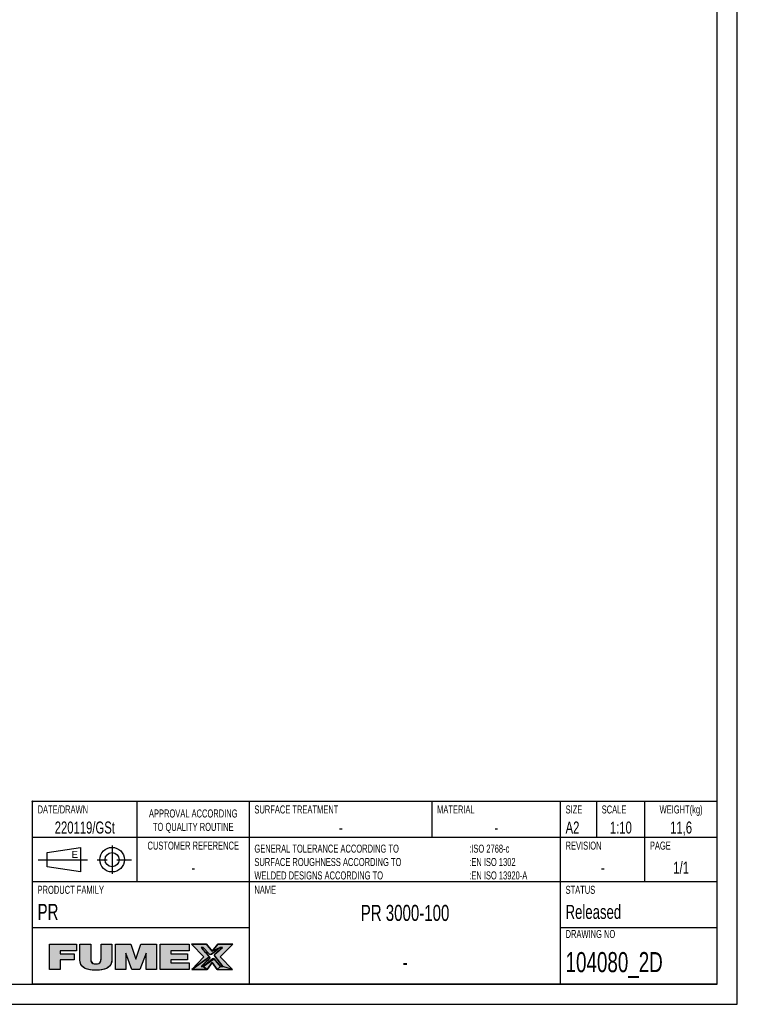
# Model space of a CAD drawing. Extents: x 0 to 594, y 0 to 420.
# Tile 17 of 29: x 415 to 594, y 0 to 245. Entities that reach past the tile are written whole.
import ezdxf

# ---------------------------------------------------------------- set-up
doc = ezdxf.new("R2010")
doc.units = 0
doc.header["$LTSCALE"] = 32.67
doc.linetypes.add('CENTER', pattern=[0.6, 0.375, -0.075, 0.075, -0.075])
doc.layers.get('0').update_dxf_attribs({"linetype": 'CONTINUOUS'})
doc.layers.add('104080_2D_DXF_CONTINUOUS_L', color=7, linetype='CONTINUOUS')
doc.layers.add('104080_2D_DXF_FORMAT', color=7, linetype='CONTINUOUS')
doc.styles.add('TEXTSTYLE_2', font='txt', dxfattribs={"width": 0.7})
doc.styles.add('TEXTSTYLE_6', font='txt')

# ---------------------------------------------------------------- blocks, each defined once
blk = doc.blocks.new('FUMEX_LOGO_NEW_BL1', base_point=(445.5, 12))
at = {"layer": '104080_2D_DXF_CONTINUOUS_L', "linetype": 'CONTINUOUS'}
for points in [[(422.68, 14.93), (429.44, 14.93), (429.44, 13.33), (425.38, 13.33), (425.38, 12.56), (428.86, 12.56), (428.86, 11.07), (425.38, 11.07), (425.38, 8.69), (422.68, 8.69)], [(438.23, 14.93), (438.23, 11.06), (438.19, 10.57), (438.08, 10.15), (437.9, 9.79), (437.65, 9.46), (437.33, 9.19), (436.92, 8.95), (436.41, 8.76), (435.77, 8.61), (434.99, 8.52), (434.25, 8.5), (433.5, 8.52), (432.73, 8.61), (432.09, 8.76), (431.58, 8.95), (431.17, 9.19), (430.84, 9.47), (430.59, 9.79), (430.41, 10.16), (430.3, 10.58), (430.26, 11.06), (430.26, 14.93), (432.96, 14.93), (432.96, 11.49), (432.96, 11.12), (433.02, 10.79), (433.12, 10.54), (433.27, 10.34), (433.51, 10.19), (433.83, 10.09), (434.26, 10.06), (434.69, 10.09), (435, 10.19), (435.23, 10.34), (435.38, 10.54), (435.48, 10.79), (435.53, 11.13), (435.54, 11.49), (435.54, 14.93)], [(439.14, 14.93), (442.97, 14.93), (444.22, 11.26), (444.24, 11.26), (445.49, 14.93), (449.32, 14.93), (449.32, 8.69), (446.77, 8.69), (446.77, 12.7), (446.75, 12.7), (445.23, 8.69), (443.23, 8.69), (441.71, 12.7), (441.68, 12.7), (441.68, 8.69), (439.14, 8.69)], [(450.23, 14.93), (457.46, 14.93), (457.46, 13.33), (452.92, 13.33), (452.92, 12.56), (457.04, 12.56), (457.04, 11.07), (452.92, 11.07), (452.92, 10.29), (457.46, 10.29), (457.46, 8.69), (450.23, 8.69)], [(460.44, 14.17), (462.56, 11.81), (458.12, 8.69), (461.18, 11.81), (458.1, 14.93), (461.8, 14.93), (463.21, 13.23), (465.19, 14.17), (463.07, 12.47), (462.94, 12.41), (462.87, 12.4), (462.72, 12.42), (462.59, 12.49), (460.94, 14.17)], [(468.32, 14.93), (465.24, 11.81), (468.3, 8.69), (465.86, 9.45), (463.87, 11.98), (463.87, 11.98), (463.8, 12.1), (463.78, 12.23), (463.81, 12.33), (463.89, 12.45), (465.8, 14.17), (465.19, 14.17), (463.21, 13.23), (464.62, 14.93)], [(460.94, 9.45), (461.95, 8.69), (458.12, 8.69), (462.56, 11.81), (462.63, 11.69), (462.64, 11.55), (462.62, 11.45), (462.53, 11.34), (460.45, 9.45)], [(463.48, 11.4), (463.63, 11.38), (463.75, 11.3), (460.94, 9.45), (463.28, 11.33), (463.41, 11.39)], [(463.21, 10.4), (461.95, 8.69), (460.94, 9.45), (463.75, 11.3), (465.33, 9.45), (464.47, 8.69)]]:
    blk.add_hatch(color=2, dxfattribs=at).paths.add_polyline_path(points)
at = {"layer": '104080_2D_DXF_CONTINUOUS_L', "color": 2, "linetype": 'CONTINUOUS'}
for p, q in [((422.68, 8.69), (422.68, 14.93)), ((422.68, 14.93), (429.44, 14.93)), ((429.44, 14.93), (429.44, 13.33)), ((439.14, 8.69), (439.14, 14.93)), ((439.14, 14.93), (442.97, 14.93)), ((442.97, 14.93), (444.22, 11.26)), ((444.24, 11.26), (445.49, 14.93)), ((445.49, 14.93), (449.32, 14.93)), ((449.32, 14.93), (449.32, 8.69)), ((450.23, 8.69), (450.23, 14.93)), ((450.23, 14.93), (457.46, 14.93)), ((457.46, 14.93), (457.46, 13.33)), ((461.8, 14.93), (458.1, 14.93)), ((458.1, 14.93), (461.18, 11.81)), ((463.21, 13.23), (461.8, 14.93)), ((464.62, 14.93), (463.21, 13.23)), ((468.32, 14.93), (464.62, 14.93)), ((465.24, 11.81), (468.32, 14.93)), ((429.44, 13.33), (425.38, 13.33)), ((425.38, 13.33), (425.38, 12.56)), ((425.38, 12.56), (428.86, 12.56)), ((428.86, 12.56), (428.86, 11.07)), ((441.71, 12.7), (441.68, 12.7)), ((441.68, 12.7), (441.68, 8.69)), ((443.23, 8.69), (441.71, 12.7)), ((446.75, 12.7), (445.23, 8.69)), ((446.77, 12.7), (446.75, 12.7)), ((446.77, 8.69), (446.77, 12.7)), ((457.46, 13.33), (452.92, 13.33)), ((452.92, 13.33), (452.92, 12.56)), ((452.92, 12.56), (457.04, 12.56)), ((457.04, 12.56), (457.04, 11.07)), ((428.86, 11.07), (425.38, 11.07)), ((425.38, 11.07), (425.38, 8.69)), ((444.22, 11.26), (444.24, 11.26)), ((457.04, 11.07), (452.92, 11.07)), ((452.92, 11.07), (452.92, 10.29)), ((452.92, 10.29), (457.46, 10.29)), ((457.46, 10.29), (457.46, 8.69)), ((461.18, 11.81), (458.12, 8.69)), ((461.95, 8.69), (463.21, 10.4)), ((463.21, 10.4), (464.47, 8.69)), ((468.3, 8.69), (465.24, 11.81)), ((425.38, 8.69), (422.68, 8.69)), ((441.68, 8.69), (439.14, 8.69)), ((445.23, 8.69), (443.23, 8.69)), ((449.32, 8.69), (446.77, 8.69)), ((457.46, 8.69), (450.23, 8.69)), ((458.12, 8.69), (461.95, 8.69)), ((464.47, 8.69), (468.3, 8.69))]:
    blk.add_line(p, q, dxfattribs=at)
for points in [[(422.68, 14.93), (429.44, 14.93), (429.44, 13.33), (425.38, 13.33), (425.38, 12.56), (428.86, 12.56), (428.86, 11.07), (425.38, 11.07), (425.38, 8.69), (422.68, 8.69), (422.68, 14.93)], [(438.23, 14.93), (438.23, 11.06), (438.19, 10.57), (438.08, 10.15), (437.9, 9.79), (437.65, 9.46), (437.33, 9.19), (436.92, 8.95), (436.41, 8.76), (435.77, 8.61), (434.99, 8.52), (434.25, 8.5), (433.5, 8.52), (432.73, 8.61), (432.09, 8.76), (431.58, 8.95), (431.17, 9.19), (430.84, 9.47), (430.59, 9.79), (430.41, 10.16), (430.3, 10.58), (430.26, 11.06), (430.26, 14.93), (432.96, 14.93), (432.96, 11.49), (432.96, 11.12), (433.02, 10.79), (433.12, 10.54), (433.27, 10.34), (433.51, 10.19), (433.83, 10.09), (434.26, 10.06), (434.69, 10.09), (435, 10.19), (435.23, 10.34), (435.38, 10.54), (435.48, 10.79), (435.53, 11.13), (435.54, 11.49), (435.54, 14.93), (438.23, 14.93)], [(439.14, 14.93), (442.97, 14.93), (444.22, 11.26), (444.24, 11.26), (445.49, 14.93), (449.32, 14.93), (449.32, 8.69), (446.77, 8.69), (446.77, 12.7), (446.75, 12.7), (445.23, 8.69), (443.23, 8.69), (441.71, 12.7), (441.68, 12.7), (441.68, 8.69), (439.14, 8.69), (439.14, 14.93)], [(450.23, 14.93), (457.46, 14.93), (457.46, 13.33), (452.92, 13.33), (452.92, 12.56), (457.04, 12.56), (457.04, 11.07), (452.92, 11.07), (452.92, 10.29), (457.46, 10.29), (457.46, 8.69), (450.23, 8.69), (450.23, 14.93)], [(460.44, 14.17), (462.56, 11.81), (458.12, 8.69), (461.18, 11.81), (458.1, 14.93), (461.8, 14.93), (463.21, 13.23), (465.19, 14.17), (463.07, 12.47), (462.94, 12.41), (462.87, 12.4), (462.72, 12.42), (462.59, 12.49), (460.94, 14.17), (460.44, 14.17)], [(468.32, 14.93), (465.24, 11.81), (468.3, 8.69), (465.86, 9.45), (463.87, 11.98), (463.87, 11.98), (463.8, 12.1), (463.78, 12.23), (463.81, 12.33), (463.89, 12.45), (465.8, 14.17), (465.19, 14.17), (463.21, 13.23), (464.62, 14.93), (468.32, 14.93)], [(460.94, 9.45), (461.95, 8.69), (458.12, 8.69), (462.56, 11.81), (462.63, 11.69), (462.64, 11.55), (462.62, 11.45), (462.53, 11.34), (460.45, 9.45), (460.94, 9.45)], [(463.48, 11.4), (463.63, 11.38), (463.75, 11.3), (460.94, 9.45), (463.28, 11.33), (463.41, 11.39), (463.48, 11.4)], [(463.21, 10.4), (461.95, 8.69), (460.94, 9.45), (463.75, 11.3), (465.33, 9.45), (464.47, 8.69), (463.21, 10.4)]]:
    blk.add_lwpolyline(points, dxfattribs=at)
for points, knots in [([(438.23, 14.93), (437.33, 14.93), (436.43, 14.93), (435.54, 14.93), (435.54, 13.8), (435.54, 12.62), (435.54, 11.49), (435.54, 10.85), (435.54, 10.06), (434.26, 10.06), (432.96, 10.06), (432.96, 10.85), (432.96, 11.49), (432.96, 12.62), (432.96, 13.8), (432.96, 14.93), (432.06, 14.93), (431.16, 14.93), (430.26, 14.93), (430.26, 13.66), (430.26, 12.34), (430.26, 11.06), (430.26, 9.33), (431.58, 8.5), (434.25, 8.5), (436.92, 8.5), (438.23, 9.33), (438.23, 11.06), (438.23, 12.34), (438.23, 13.66), (438.23, 14.93)], [0, 0, 0, 0, 1, 1, 1, 2, 2, 2, 3, 3, 3, 4, 4, 4, 5, 5, 5, 6, 6, 6, 7, 7, 7, 8, 8, 8, 9, 9, 9, 10, 10, 10, 10]), ([(465.86, 9.45), (465.86, 9.45), (465.33, 9.45), (465.33, 9.45), (465.33, 9.45), (463.75, 11.3), (463.75, 11.3), (463.62, 11.42), (463.42, 11.43), (463.28, 11.33), (463.28, 11.33), (460.94, 9.45), (460.94, 9.45), (460.94, 9.45), (460.45, 9.45), (460.45, 9.45), (461.15, 10.08), (461.84, 10.71), (462.53, 11.34), (462.67, 11.47), (462.68, 11.67), (462.56, 11.81), (461.85, 12.6), (461.15, 13.38), (460.44, 14.17), (460.44, 14.17), (460.94, 14.17), (460.94, 14.17), (460.94, 14.17), (462.59, 12.49), (462.59, 12.49), (462.72, 12.38), (462.93, 12.37), (463.07, 12.47), (463.07, 12.47), (465.19, 14.17), (465.19, 14.17), (465.19, 14.17), (465.8, 14.17), (465.8, 14.17), (465.16, 13.6), (464.53, 13.02), (463.89, 12.45), (463.75, 12.32), (463.74, 12.12), (463.87, 11.98), (463.87, 11.98), (463.87, 11.98), (463.87, 11.98), (463.87, 11.98), (465.86, 9.45), (465.86, 9.45)], [0, 0, 0, 0, 1, 1, 1, 2, 2, 2, 3, 3, 3, 4, 4, 4, 5, 5, 5, 6, 6, 6, 7, 7, 7, 8, 8, 8, 9, 9, 9, 10, 10, 10, 11, 11, 11, 12, 12, 12, 13, 13, 13, 14, 14, 14, 15, 15, 15, 16, 16, 16, 17, 17, 17, 17]), ([(463.87, 11.98), (463.74, 12.12), (463.75, 12.32), (463.89, 12.45), (464.53, 13.02), (465.16, 13.6), (465.8, 14.17), (465.8, 14.17), (465.19, 14.17), (465.19, 14.17), (465.19, 14.17), (463.07, 12.47), (463.07, 12.47), (462.93, 12.37), (462.72, 12.38), (462.59, 12.49), (462.59, 12.49), (460.94, 14.17), (460.94, 14.17), (460.94, 14.17), (460.44, 14.17), (460.44, 14.17), (461.15, 13.38), (461.85, 12.6), (462.56, 11.81), (462.68, 11.67), (462.67, 11.47), (462.53, 11.34), (461.84, 10.71), (461.15, 10.08), (460.45, 9.45), (460.45, 9.45), (460.94, 9.45), (460.94, 9.45), (460.94, 9.45), (463.28, 11.33), (463.28, 11.33), (463.42, 11.43), (463.62, 11.42), (463.75, 11.3), (463.75, 11.3), (465.33, 9.45), (465.33, 9.45), (465.33, 9.45), (465.86, 9.45), (465.86, 9.45), (465.86, 9.45), (463.87, 11.98), (463.87, 11.98), (463.87, 11.98), (463.87, 11.98), (463.87, 11.98)], [0, 0, 0, 0, 1, 1, 1, 2, 2, 2, 3, 3, 3, 4, 4, 4, 5, 5, 5, 6, 6, 6, 7, 7, 7, 8, 8, 8, 9, 9, 9, 10, 10, 10, 11, 11, 11, 12, 12, 12, 13, 13, 13, 14, 14, 14, 15, 15, 15, 16, 16, 16, 17, 17, 17, 17])]:
    blk.add_open_spline(points, degree=3, knots=knots, dxfattribs=at)
blk.add_solid([(465.86, 9.45), (468.3, 8.69), (465.33, 9.45), (464.47, 8.69)], dxfattribs=at)
blk = doc.blocks.new('VYPLACERING_BL2', base_point=(431.5, 36))
at = {"layer": '104080_2D_DXF_CONTINUOUS_L', "color": 7, "linetype": 'CENTER'}
for p, q in [((438.28125, 39.5), (438.28125, 32.5)), ((419.90625, 36), (443.09375, 36))]:
    blk.add_line(p, q, dxfattribs=at)
at = {"layer": '104080_2D_DXF_CONTINUOUS_L', "color": 7, "linetype": 'CONTINUOUS'}
for p, q in [((422.09375, 37.75), (430.40625, 39.0625)), ((422.09375, 34.25), (422.09375, 37.75)), ((430.40625, 39.0625), (430.40625, 32.9375)), ((430.40625, 32.9375), (422.09375, 34.25))]:
    blk.add_line(p, q, dxfattribs=at)
for radius in [3.0625, 1.75]:
    blk.add_circle((438.28125, 36), radius, dxfattribs=at)

msp = doc.modelspace()

# ---------------------------------------------------------------- linework, layer by layer
at = {"layer": '104080_2D_DXF_FORMAT', "color": 7, "linetype": 'CONTINUOUS'}
for p, q in [((594, 0), (594, 420)), ((589, 5), (589, 415)), ((418.66, 50.34), (418.34, 50.66)), ((418.66, 50.66), (418.34, 50.34)), ((589, 50.5), (418.5, 50.5)), ((418.5, 5), (418.5, 50.5)), ((444.5, 30.5), (444.5, 50.5)), ((472.5, 5), (472.5, 50.5)), ((518, 41.5), (518, 50.5)), ((550, 5), (550, 50.5)), ((559, 41.5), (559, 50.5)), ((571, 30.5), (571, 50.5)), ((589, 5), (589, 50.5)), ((589, 41.5), (418.5, 41.5)), ((589, 30.5), (418.5, 30.5)), ((472.5, 19), (418.5, 19)), ((589, 19), (550, 19)), ((25, 5), (589, 5)), ((589, 5), (418.5, 5)), ((0, 0), (594, 0))]:
    msp.add_line(p, q, dxfattribs=at)

# ---------------------------------------------------------------- block references
at = {"layer": '104080_2D_DXF_CONTINUOUS_L', "color": 7, "linetype": 'CONTINUOUS'}
msp.add_blockref('VYPLACERING_BL2', (431.5, 36), dxfattribs=at)
at = {"layer": '104080_2D_DXF_CONTINUOUS_L', "color": 2, "linetype": 'CONTINUOUS'}
msp.add_blockref('FUMEX_LOGO_NEW_BL1', (445.5, 12), dxfattribs=at)

# ---------------------------------------------------------------- texts
at = {"color": 7, "linetype": 'CONTINUOUS'}
for s, insert, char_height, width, attachment_point, style in [('DATE/DRAWN', (419.73, 49.5), 2, 14, 1, 'TEXTSTYLE_2'), ('SURFACE TREATMENT', (473.73, 49.5), 2, 23.8, 1, 'TEXTSTYLE_2'), ('MATERIAL', (519.23, 49.5), 2, 11.2, 1, 'TEXTSTYLE_2'), ('SIZE ', (551.23, 49.5), 2, 7, 1, 'TEXTSTYLE_2'), ('SCALE', (560.23, 49.5), 2, 7, 1, 'TEXTSTYLE_2'), ('WEIGHT(kg)', (580, 49.5), 2, 14, 2, 'TEXTSTYLE_2'), ('APPROVAL ACCORDING\\PTO QUALITY ROUTINE', (458.5, 48.5), 2, 25.2, 2, 'TEXTSTYLE_2'), ('220119/GSt', (431.5, 45.5), 3, 21, 2, 'TEXTSTYLE_2'), ('A2 ', (551.23, 45.5), 3, 6.3, 1, 'TEXTSTYLE_2'), ('1:10', (565, 45.5), 3, 8.4, 2, 'TEXTSTYLE_2'), ('11,6', (580, 45.5), 3, 8.4, 2, 'TEXTSTYLE_2'), ('-', (495.25, 45.5), 3, 2.1, 2, 'TEXTSTYLE_2'), ('-', (534, 45.5), 3, 2.1, 2, 'TEXTSTYLE_2'), ('CUSTOMER REFERENCE', (458.5, 40.5), 2, 25.2, 2, 'TEXTSTYLE_2'), ('GENERAL TOLERANCE ACCORDING TO\\PSURFACE ROUGHNESS ACCORDING TO\\PWELDED DESIGNS ACCORDING TO\\P ', (473.73, 39.75), 2, 42, 1, 'TEXTSTYLE_2'), (':ISO 2768-c\\P:EN ISO 1302\\P:EN ISO 13920-A', (527.23, 39.75), 2, 21, 1, 'TEXTSTYLE_2'), ('REVISION', (551.23, 40.5), 2, 11.2, 1, 'TEXTSTYLE_2'), ('PAGE', (572.23, 40.5), 2, 5.6, 1, 'TEXTSTYLE_2'), ('E', (428.22, 38.19), 1.75, 1.75, 1, 'TEXTSTYLE_6'), ('1/1', (580, 35.5), 3, 6.3, 2, 'TEXTSTYLE_2'), ('-', (458.5, 35.5), 3, 2.1, 2, 'TEXTSTYLE_2'), ('- ', (560.5, 35.5), 3, 4.2, 2, 'TEXTSTYLE_2'), ('PRODUCT FAMILY', (419.73, 29.5), 2, 19.6, 1, 'TEXTSTYLE_2'), ('NAME ', (473.73, 29.5), 2, 7, 1, 'TEXTSTYLE_2'), ('STATUS ', (551.23, 29.5), 2, 9.8, 1, 'TEXTSTYLE_2'), ('PR', (419.73, 25), 4, 5.6, 1, 'TEXTSTYLE_2'), ('PR 3000-100', (511.25, 24.75), 4, 30.8, 2, 'TEXTSTYLE_2'), ('Released  ', (551.23, 24.75), 3.5, 24.5, 1, 'TEXTSTYLE_2'), ('DRAWING NO', (551.23, 18.5), 2, 14, 1, 'TEXTSTYLE_2')]:
    msp.add_mtext(s, dxfattribs=dict(at, insert=insert, char_height=char_height, width=width, attachment_point=attachment_point, style=style))
at = {"layer": '104080_2D_DXF_FORMAT', "color": 7, "linetype": 'CONTINUOUS', "style": 'TEXTSTYLE_2'}
for s, insert, char_height, width, attachment_point in [('104080_2D', (551.23, 13), 5, 31.5, 1), ('-', (511.25, 12.5), 4, 2.8, 2)]:
    msp.add_mtext(s, dxfattribs=dict(at, insert=insert, char_height=char_height, width=width, attachment_point=attachment_point))

doc.saveas('drawing.dxf')
